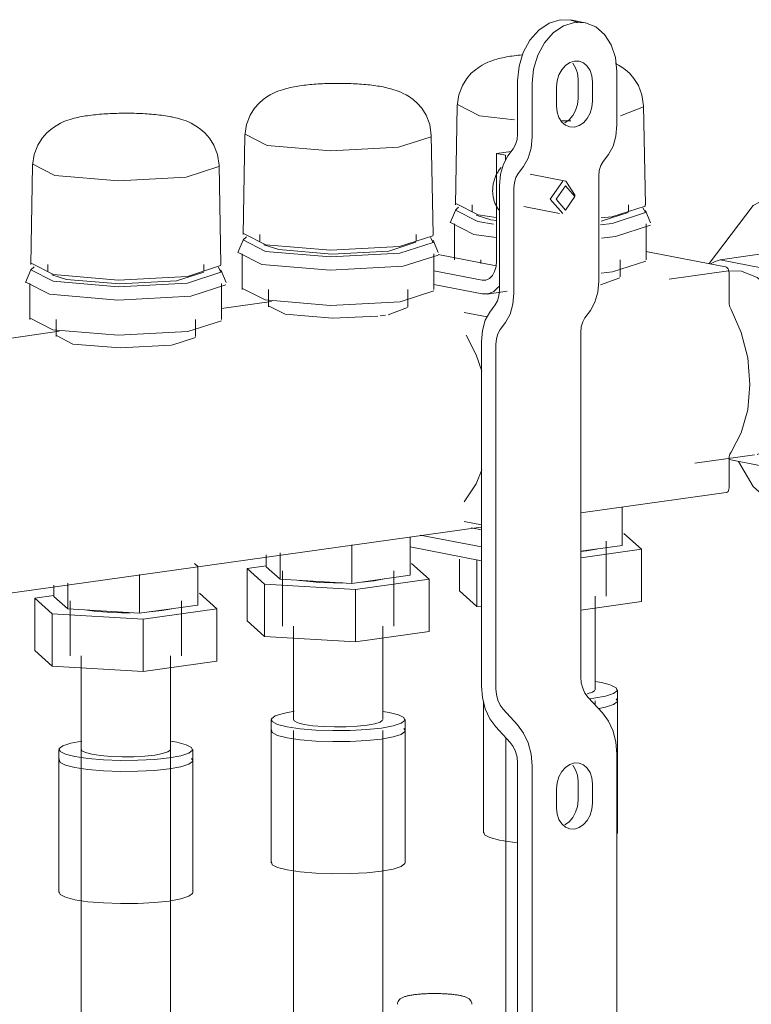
# Model space of a CAD drawing. Header units: millimetres. Extents: x 38570 to 76040, y -5041 to 9267.
# Tile 46 of 169: x 49725 to 49856, y 3352 to 3529. Entities that reach past the tile are written whole.
import ezdxf

# ---------------------------------------------------------------- set-up
doc = ezdxf.new("R2010")
doc.units = ezdxf.units.MM
doc.layers.add('M-EQPM-____-OTLN', color=50, linetype='Continuous', lineweight=20)
doc.layers.add('P-PIPE-____-OTLN', color=3, linetype='Continuous', lineweight=20)

# ---------------------------------------------------------------- blocks, each defined once
blk = doc.blocks.new('ADSK_Коллектор с регулирующими клапанами и расходомерами - N4-1658286-3D Отопление left')
at = {"layer": 'M-EQPM-____-OTLN'}
for p, q in [((49826.58, 3528.02), (49823.99, 3528.52)), ((49832.3, 3519.27), (49832.3, 3509.72)), ((49814.48, 3517.64), (49814.48, 3508.08)), ((49825.33, 3514.47), (49825.33, 3517.93)), ((49817.07, 3507.58), (49817.07, 3517.13)), ((49821.45, 3513.06), (49821.45, 3516.52)), ((49827.92, 3517.42), (49827.92, 3513.97)), ((49803.66, 3513.16), (49803.35, 3495.42)), ((49803.71, 3513.37), (49807.65, 3511.37)), ((49832.95, 3511.34), (49837.03, 3512.93)), ((49837.39, 3495.42), (49837.08, 3513.16)), ((49837.08, 3513.16), (49837.08, 3513.16)), ((49807.65, 3511.37), (49813.95, 3510.61)), ((49822.42, 3510.42), (49824.04, 3510.46)), ((49765.6, 3507.82), (49765.29, 3490.07)), ((49765.65, 3508.03), (49769.59, 3506.02)), ((49799.33, 3490.07), (49799.02, 3507.82)), ((49799.02, 3507.82), (49799.02, 3507.82)), ((49813.72, 3505.44), (49812.76, 3504.16)), ((49813.36, 3504.96), (49810.72, 3504.59)), ((49812.34, 3504.27), (49810.72, 3504.59)), ((49810.72, 3504.59), (49810.72, 3485.35)), ((49812.34, 3503.41), (49812.34, 3504.27)), ((49830.78, 3504.43), (49829.82, 3503.15)), ((49727.54, 3502.47), (49727.23, 3484.73)), ((49727.59, 3502.68), (49731.53, 3500.68)), ((49760.96, 3502.47), (49760.96, 3502.48)), ((49761.27, 3484.73), (49760.96, 3502.47)), ((49814.59, 3501.02), (49815.55, 3502.29)), ((49823.14, 3499.64), (49816.74, 3500.88)), ((49829.06, 3500.51), (49829.06, 3481.74)), ((49811.24, 3498.88), (49811.24, 3480.11)), ((49813.83, 3479.6), (49813.83, 3498.37)), ((49824.83, 3497.06), (49823.14, 3499.64)), ((49803.41, 3495.63), (49807.42, 3493.59)), ((49806.36, 3495.41), (49806.36, 3494.22)), ((49815.61, 3495.08), (49822.01, 3493.84)), ((49834.38, 3494.22), (49834.38, 3495.41)), ((49803.33, 3494.41), (49802.41, 3492.19)), ((49807.08, 3493.56), (49809.71, 3492.73)), ((49807.42, 3493.59), (49810.63, 3493.14)), ((49829.45, 3492.47), (49834.33, 3494.04)), ((49838.33, 3492.19), (49837.42, 3494.41)), ((49802.43, 3492.22), (49806.67, 3490.06)), ((49803.19, 3491.99), (49803.19, 3485.54)), ((49807.37, 3492.4), (49810.18, 3491.96)), ((49809.71, 3492.73), (49810.68, 3492.58)), ((49837.55, 3485.54), (49837.55, 3491.99)), ((49765.35, 3490.29), (49769.35, 3488.24)), ((49768.3, 3490.06), (49768.3, 3488.88)), ((49796.32, 3488.88), (49796.32, 3490.06)), ((49806.67, 3490.06), (49810.62, 3489.53)), ((49765.26, 3489.07), (49764.35, 3486.84)), ((49769.02, 3488.21), (49771.65, 3487.38)), ((49800.27, 3486.84), (49799.35, 3489.07)), ((49764.37, 3486.88), (49768.61, 3484.72)), ((49765.13, 3486.64), (49765.13, 3480.2)), ((49799.49, 3480.2), (49799.49, 3486.64)), ((49800.22, 3486.49), (49810.64, 3484.47)), ((49837.5, 3487.05), (49851.75, 3484.29)), ((49727.28, 3484.94), (49731.29, 3482.9)), ((49730.24, 3484.72), (49730.24, 3483.54)), ((49758.25, 3483.54), (49758.25, 3484.72)), ((49807.87, 3485.54), (49807.87, 3484.87)), ((49832.87, 3482.49), (49832.87, 3485.54)), ((49727.2, 3483.73), (49726.29, 3481.5)), ((49730.96, 3482.87), (49733.59, 3482.04)), ((49762.21, 3481.5), (49761.29, 3483.73)), ((49808.12, 3481.91), (49799.44, 3483.59)), ((49829.37, 3481.06), (49832.83, 3482.32)), ((49852.4, 3483.18), (49852.4, 3478.09)), ((49726.3, 3481.54), (49730.55, 3479.38)), ((49727.06, 3481.3), (49727.06, 3474.86)), ((49761.43, 3474.86), (49761.43, 3481.3)), ((49799.44, 3481.12), (49808.12, 3479.44)), ((49765.18, 3480.43), (49769.23, 3478.36)), ((49769.81, 3480.2), (49769.81, 3477.14)), ((49794.81, 3477.14), (49794.81, 3480.2)), ((49809.02, 3479.42), (49812.61, 3479.92)), ((49770.36, 3478.09), (49761.38, 3476.83)), ((49769.85, 3477.31), (49772.79, 3475.81)), ((49791.31, 3475.72), (49794.77, 3476.98)), ((49810.48, 3477.46), (49809.51, 3476.18)), ((49809.03, 3475.32), (49804.88, 3476.13)), ((49827.54, 3476.46), (49826.57, 3475.18)), ((49727.12, 3475.08), (49731.17, 3473.02)), ((49731.75, 3474.86), (49731.75, 3471.8)), ((49756.75, 3471.8), (49756.75, 3474.86)), ((49811.35, 3473.04), (49812.31, 3474.32)), ((49732.3, 3472.74), (49723.31, 3471.48)), ((49731.79, 3471.96), (49734.73, 3470.46)), ((49825.81, 3472.53), (49825.81, 3410.82)), ((49752.51, 3470.25), (49756.71, 3471.63)), ((49807.99, 3470.9), (49807.99, 3409.19)), ((49810.59, 3408.68), (49810.59, 3470.4)), ((49852.4, 3449.81), (49852.4, 3444.72)), ((49825.81, 3440.19), (49851.89, 3443.85)), ((49833.26, 3434.39), (49833.26, 3441.29)), ((49804.88, 3438.65), (49807.99, 3438.04)), ((49711.63, 3424.16), (49807.89, 3437.67)), ((49806.15, 3437.5), (49807.99, 3437.15)), ((49836.69, 3433.69), (49833.56, 3436.5)), ((49795.2, 3429.04), (49795.2, 3435.89)), ((49807.99, 3434.1), (49797, 3436.22)), ((49830.37, 3425.28), (49830.37, 3435.14)), ((49771.89, 3428.34), (49771.89, 3433.04)), ((49784.79, 3434.49), (49784.79, 3427.58)), ((49795.2, 3434.11), (49807.99, 3431.63)), ((49833.26, 3434.39), (49825.81, 3433.34)), ((49825.81, 3432.17), (49836.69, 3433.69)), ((49826.86, 3433.4), (49825.85, 3433.27)), ((49828.61, 3433.71), (49826.86, 3433.4)), ((49836.69, 3424.32), (49836.69, 3433.69)), ((49757.14, 3430.6), (49756.55, 3431.13)), ((49769.42, 3430.55), (49769.42, 3432.69)), ((49798.63, 3428.35), (49795.49, 3431.16)), ((49804.05, 3426.24), (49804.05, 3431.9)), ((49807.19, 3423.43), (49807.19, 3431.79)), ((49757.14, 3423.7), (49757.14, 3430.6)), ((49769.42, 3430.74), (49765.99, 3430.26)), ((49765.99, 3430.26), (49769.12, 3427.45)), ((49765.99, 3420.89), (49765.99, 3430.26)), ((49771.89, 3428.34), (49769.42, 3430.55)), ((49772.31, 3429.8), (49772.31, 3419.94)), ((49792.31, 3419.94), (49792.31, 3429.8)), ((49733.83, 3422.99), (49733.83, 3427.6)), ((49746.72, 3429.14), (49746.72, 3422.24)), ((49784.79, 3427.58), (49771.89, 3428.34)), ((49795.2, 3429.04), (49784.79, 3427.58)), ((49785.44, 3426.5), (49798.63, 3428.35)), ((49788.79, 3428.05), (49786.6, 3427.82)), ((49790.54, 3428.37), (49788.79, 3428.05)), ((49798.63, 3418.98), (49798.63, 3428.35)), ((49731.36, 3425.21), (49731.36, 3427.26)), ((49760.57, 3423.01), (49757.43, 3425.81)), ((49769.12, 3427.45), (49785.44, 3426.5)), ((49769.12, 3418.08), (49769.12, 3427.45)), ((49785.44, 3417.13), (49785.44, 3426.5)), ((49807.19, 3423.43), (49804.05, 3426.24)), ((49731.36, 3425.4), (49727.93, 3424.92)), ((49727.93, 3424.92), (49731.06, 3422.11)), ((49727.93, 3415.55), (49727.93, 3424.92)), ((49733.83, 3422.99), (49731.36, 3425.21)), ((49734.25, 3424.46), (49734.25, 3414.59)), ((49754.25, 3414.59), (49754.25, 3424.46)), ((49836.69, 3424.32), (49825.81, 3422.8)), ((49828.37, 3408.51), (49828.37, 3425.28)), ((49746.72, 3422.24), (49733.83, 3422.99)), ((49757.14, 3423.7), (49746.72, 3422.24)), ((49747.38, 3421.15), (49760.57, 3423.01)), ((49750.73, 3422.71), (49748.54, 3422.47)), ((49752.48, 3423.03), (49750.73, 3422.71)), ((49760.57, 3413.64), (49760.57, 3423.01)), ((49807.99, 3423.38), (49807.19, 3423.43)), ((49731.06, 3422.11), (49747.38, 3421.15)), ((49731.06, 3412.74), (49731.06, 3422.11)), ((49747.38, 3411.78), (49747.38, 3421.15)), ((49769.12, 3418.08), (49765.99, 3420.89)), ((49774.31, 3419.94), (49774.31, 3403.17)), ((49798.63, 3418.98), (49785.44, 3417.13)), ((49790.31, 3403.17), (49790.31, 3419.94)), ((49785.44, 3417.13), (49769.12, 3418.08)), ((49731.06, 3412.74), (49727.93, 3415.55)), ((49736.25, 3414.59), (49736.25, 3397.82)), ((49760.57, 3413.64), (49747.38, 3411.78)), ((49752.25, 3397.82), (49752.25, 3414.59)), ((49747.38, 3411.78), (49731.06, 3412.74)), ((49832.37, 3406.54), (49832.37, 3408.51)), ((49827.11, 3407.15), (49829.7, 3404.37)), ((49827.37, 3406.91), (49828.15, 3407.01)), ((49832.37, 3406.54), (49832.17, 3406.9)), ((49832.17, 3406.9), (49832.37, 3406.54)), ((49832.37, 3382.87), (49832.37, 3406.54)), ((49808.37, 3406.34), (49808.37, 3382.87)), ((49814.48, 3402.24), (49811.89, 3405.02)), ((49770.31, 3403.17), (49770.31, 3401.2)), ((49794.31, 3401.2), (49794.31, 3403.17)), ((49770.31, 3401.2), (49770.31, 3377.52)), ((49794.31, 3401.2), (49794.11, 3401.55)), ((49794.11, 3401.55), (49794.31, 3401.2)), ((49794.31, 3377.52), (49794.31, 3401.2)), ((49810.59, 3401.85), (49813.18, 3399.07)), ((49732.25, 3397.82), (49732.25, 3395.85)), ((49756.25, 3395.85), (49756.25, 3397.82)), ((49732.25, 3395.85), (49732.25, 3372.18)), ((49756.25, 3395.85), (49756.05, 3396.21)), ((49756.05, 3396.21), (49756.25, 3395.85)), ((49756.25, 3372.18), (49756.25, 3395.85)), ((49832.3, 3397.04), (49832.3, 3332.48)), ((49814.48, 3395.4), (49814.48, 3330.84)), ((49817.07, 3330.34), (49817.07, 3394.9)), ((49821.45, 3387.31), (49821.45, 3390.76)), ((49825.33, 3388.72), (49825.33, 3392.17)), ((49827.92, 3391.67), (49827.92, 3388.22)), ((49832.37, 3382.87), (49832.33, 3382.71))]:
    blk.add_line(p, q, dxfattribs=at)
for points in [[(49814.48, 3517.64, 0), (49814.74, 3520.23, 0), (49815.5, 3522.71, 0), (49816.71, 3524.92, 0), (49818.29, 3526.71, 0), (49820.12, 3527.96, 0), (49822.09, 3528.57, 0)], [(49822.09, 3528.57, 0), (49824.06, 3528.51, 0), (49825.24, 3528.12, 0)], [(49824.69, 3528.07, 0), (49822.72, 3527.45, 0), (49820.88, 3526.21, 0), (49819.3, 3524.42, 0), (49818.09, 3522.21, 0), (49817.33, 3519.72, 0), (49817.07, 3517.13, 0)], [(49832.3, 3519.27, 0), (49832.04, 3521.79, 0), (49831.28, 3524.06, 0), (49830.07, 3525.93, 0), (49828.49, 3527.28, 0), (49826.66, 3528.01, 0), (49824.69, 3528.07, 0)], [(49803.66, 3513.16, 0), (49803.95, 3515.13, 0), (49804.59, 3516.79, 0), (49805.39, 3518.05, 0), (49806.19, 3518.96, 0), (49806.92, 3519.61, 0), (49807.58, 3520.08, 0), (49808.16, 3520.44, 0), (49808.68, 3520.71, 0), (49809.15, 3520.93, 0), (49809.58, 3521.1, 0), (49809.99, 3521.25, 0), (49810.37, 3521.38, 0), (49810.74, 3521.49, 0), (49811.1, 3521.59, 0), (49811.45, 3521.67, 0), (49811.79, 3521.75, 0), (49812.14, 3521.82, 0), (49812.48, 3521.89, 0), (49812.82, 3521.95, 0), (49813.17, 3522.01, 0), (49813.51, 3522.06, 0), (49813.86, 3522.11, 0), (49814.22, 3522.16, 0), (49814.58, 3522.2, 0), (49814.94, 3522.24, 0), (49815.3, 3522.28, 0)], [(49821.45, 3516.52, 0), (49821.56, 3517.62, 0), (49821.88, 3518.67, 0), (49822.4, 3519.61, 0), (49823.07, 3520.37, 0), (49823.85, 3520.9, 0), (49824.69, 3521.16, 0), (49825.52, 3521.14, 0), (49826.3, 3520.83, 0), (49826.97, 3520.26, 0), (49827.49, 3519.46, 0), (49827.81, 3518.49, 0), (49827.92, 3517.42, 0)], [(49825.33, 3517.93, 0), (49825.22, 3519, 0), (49824.89, 3519.96, 0), (49824.38, 3520.76, 0)], [(49837.08, 3513.16, 0), (49836.79, 3515.13, 0), (49836.15, 3516.79, 0), (49835.35, 3518.05, 0), (49834.55, 3518.96, 0), (49833.82, 3519.61, 0), (49833.16, 3520.08, 0), (49832.58, 3520.44, 0), (49832.06, 3520.71, 0)], [(49765.6, 3507.82, 0), (49765.89, 3509.78, 0), (49766.53, 3511.44, 0), (49767.33, 3512.7, 0), (49768.13, 3513.61, 0), (49768.86, 3514.27, 0), (49769.52, 3514.74, 0), (49770.1, 3515.1, 0), (49770.62, 3515.37, 0), (49771.09, 3515.58, 0), (49771.52, 3515.76, 0), (49771.93, 3515.91, 0), (49772.31, 3516.03, 0), (49772.68, 3516.14, 0), (49773.03, 3516.24, 0), (49773.38, 3516.33, 0), (49773.73, 3516.41, 0), (49774.07, 3516.48, 0), (49774.42, 3516.55, 0), (49774.76, 3516.61, 0), (49775.11, 3516.67, 0), (49775.45, 3516.72, 0), (49775.8, 3516.77, 0), (49776.16, 3516.81, 0), (49776.51, 3516.86, 0), (49776.88, 3516.9, 0), (49777.24, 3516.93, 0), (49777.61, 3516.97, 0), (49777.98, 3517, 0), (49778.36, 3517.02, 0), (49778.74, 3517.05, 0), (49779.12, 3517.07, 0), (49779.5, 3517.09, 0), (49779.89, 3517.11, 0), (49780.28, 3517.12, 0), (49780.67, 3517.14, 0), (49781.06, 3517.15, 0), (49781.46, 3517.15, 0), (49781.85, 3517.16, 0), (49782.25, 3517.16, 0), (49782.64, 3517.16, 0), (49783.04, 3517.15, 0), (49783.43, 3517.15, 0), (49783.83, 3517.14, 0), (49784.22, 3517.13, 0), (49784.61, 3517.11, 0), (49785, 3517.1, 0), (49785.38, 3517.08, 0), (49785.77, 3517.06, 0), (49786.15, 3517.03, 0), (49786.52, 3517.01, 0), (49786.9, 3516.98, 0), (49787.27, 3516.94, 0), (49787.63, 3516.91, 0), (49787.99, 3516.87, 0), (49788.35, 3516.83, 0), (49788.71, 3516.78, 0), (49789.06, 3516.73, 0), (49789.41, 3516.68, 0), (49789.75, 3516.63, 0), (49790.1, 3516.57, 0), (49790.37, 3516.52, 0)], [(49799.02, 3507.82, 0), (49798.73, 3509.78, 0), (49798.09, 3511.44, 0), (49797.29, 3512.7, 0), (49796.49, 3513.61, 0), (49795.76, 3514.27, 0), (49795.1, 3514.74, 0), (49794.52, 3515.1, 0), (49794, 3515.37, 0), (49793.53, 3515.58, 0), (49793.1, 3515.76, 0), (49792.69, 3515.91, 0), (49792.31, 3516.03, 0), (49791.94, 3516.14, 0), (49791.58, 3516.24, 0), (49791.23, 3516.33, 0), (49790.89, 3516.41, 0), (49790.54, 3516.48, 0), (49790.37, 3516.52, 0)], [(49822.93, 3510.09, 0), (49823.71, 3510.62, 0), (49824.38, 3511.38, 0), (49824.89, 3512.32, 0), (49825.22, 3513.37, 0), (49825.33, 3514.47, 0)], [(49827.92, 3513.97, 0), (49827.81, 3512.87, 0), (49827.49, 3511.82, 0), (49826.97, 3510.88, 0), (49826.3, 3510.11, 0), (49825.52, 3509.59, 0), (49824.69, 3509.33, 0), (49823.85, 3509.35, 0), (49823.07, 3509.66, 0), (49822.4, 3510.23, 0), (49821.88, 3511.03, 0), (49821.56, 3511.99, 0), (49821.45, 3513.06, 0)], [(49727.54, 3502.48, 0), (49727.83, 3504.44, 0), (49728.47, 3506.1, 0), (49729.27, 3507.36, 0), (49730.07, 3508.27, 0), (49730.8, 3508.92, 0), (49731.46, 3509.4, 0), (49732.04, 3509.75, 0), (49732.56, 3510.02, 0), (49733.03, 3510.24, 0), (49733.46, 3510.42, 0), (49733.86, 3510.56, 0), (49734.25, 3510.69, 0), (49734.61, 3510.8, 0), (49734.97, 3510.9, 0), (49735.32, 3510.99, 0), (49735.67, 3511.06, 0), (49736.01, 3511.14, 0), (49736.35, 3511.2, 0), (49736.7, 3511.26, 0), (49737.04, 3511.32, 0), (49737.39, 3511.37, 0), (49737.74, 3511.42, 0), (49738.1, 3511.47, 0), (49738.45, 3511.51, 0), (49738.81, 3511.55, 0), (49739.18, 3511.59, 0), (49739.55, 3511.62, 0), (49739.92, 3511.65, 0), (49740.29, 3511.68, 0), (49740.67, 3511.71, 0), (49741.06, 3511.73, 0), (49741.44, 3511.75, 0), (49741.83, 3511.77, 0), (49742.22, 3511.78, 0), (49742.61, 3511.79, 0), (49743, 3511.8, 0), (49743.4, 3511.81, 0), (49743.79, 3511.81, 0), (49744.19, 3511.82, 0), (49744.58, 3511.81, 0), (49744.98, 3511.81, 0), (49745.37, 3511.81, 0), (49745.77, 3511.8, 0), (49746.16, 3511.78, 0), (49746.55, 3511.77, 0), (49746.94, 3511.75, 0), (49747.32, 3511.74, 0), (49747.71, 3511.71, 0), (49748.09, 3511.69, 0), (49748.46, 3511.66, 0), (49748.84, 3511.63, 0), (49749.2, 3511.6, 0), (49749.57, 3511.56, 0), (49749.93, 3511.52, 0), (49750.29, 3511.48, 0), (49750.65, 3511.44, 0), (49751, 3511.39, 0), (49751.35, 3511.34, 0), (49751.69, 3511.28, 0), (49752.04, 3511.22, 0), (49752.3, 3511.17, 0)], [(49760.96, 3502.48, 0), (49760.67, 3504.44, 0), (49760.02, 3506.1, 0), (49759.23, 3507.36, 0), (49758.43, 3508.27, 0), (49757.69, 3508.92, 0), (49757.04, 3509.4, 0), (49756.46, 3509.75, 0), (49755.94, 3510.02, 0), (49755.47, 3510.24, 0), (49755.04, 3510.42, 0), (49754.63, 3510.56, 0), (49754.25, 3510.69, 0), (49753.88, 3510.8, 0), (49753.52, 3510.9, 0), (49753.17, 3510.99, 0), (49752.83, 3511.06, 0), (49752.48, 3511.14, 0), (49752.3, 3511.17, 0)], [(49832.3, 3509.72, 0), (49832.12, 3507.71, 0), (49831.6, 3505.91, 0), (49830.78, 3504.43, 0)], [(49769.59, 3506.02, 0), (49780.98, 3505.06, 0), (49793.15, 3505.71, 0), (49798.97, 3507.59, 0)], [(49814.48, 3508.08, 0), (49814.39, 3507.08, 0), (49814.13, 3506.18, 0), (49813.72, 3505.44, 0)], [(49815.55, 3502.29, 0), (49816.38, 3503.77, 0), (49816.9, 3505.57, 0), (49817.07, 3507.58, 0)], [(49812.76, 3504.16, 0), (49811.93, 3502.69, 0), (49811.41, 3500.88, 0), (49811.24, 3498.88, 0)], [(49731.53, 3500.68, 0), (49742.92, 3499.72, 0), (49755.08, 3500.37, 0), (49760.91, 3502.24, 0)], [(49811.56, 3502.09, 0), (49811.44, 3501.95, 0), (49811.32, 3501.8, 0), (49811.2, 3501.65, 0), (49811.09, 3501.49, 0), (49810.99, 3501.33, 0), (49810.89, 3501.17, 0), (49810.79, 3501, 0), (49810.7, 3500.82, 0), (49810.61, 3500.65, 0), (49810.53, 3500.47, 0), (49810.46, 3500.28, 0), (49810.39, 3500.1, 0), (49810.33, 3499.91, 0), (49810.27, 3499.72, 0), (49810.22, 3499.53, 0), (49810.17, 3499.33, 0), (49810.13, 3499.14, 0), (49810.1, 3498.94, 0), (49810.07, 3498.75, 0), (49810.04, 3498.55, 0), (49810.03, 3498.35, 0), (49810.02, 3498.15, 0), (49810.01, 3497.96, 0), (49810.01, 3497.76, 0), (49810.02, 3497.56, 0), (49810.04, 3497.37, 0), (49810.06, 3497.17, 0), (49810.08, 3496.98, 0), (49810.11, 3496.79, 0), (49810.15, 3496.6, 0), (49810.2, 3496.41, 0), (49810.25, 3496.23, 0), (49810.3, 3496.05, 0), (49810.37, 3495.87, 0), (49810.43, 3495.69, 0), (49810.51, 3495.52, 0), (49810.59, 3495.35, 0), (49810.68, 3495.19, 0), (49810.77, 3495.03, 0), (49810.87, 3494.87, 0), (49810.97, 3494.72, 0), (49811.09, 3494.58, 0), (49811.2, 3494.44, 0)], [(49829.82, 3503.15, 0), (49829.4, 3502.42, 0), (49829.14, 3501.52, 0), (49829.06, 3500.51, 0)], [(49813.83, 3498.37, 0), (49813.92, 3499.38, 0), (49814.18, 3500.28, 0), (49814.59, 3501.02, 0)], [(49822.58, 3499.66, 0), (49820.32, 3496.42, 0), (49822.58, 3493.82, 0)], [(49823.06, 3498.82, 0), (49821.39, 3496.41, 0), (49823.06, 3494.47, 0)], [(49823.06, 3494.47, 0), (49824.74, 3496.88, 0), (49823.06, 3498.82, 0)], [(49803.92, 3494.98, 0), (49803.34, 3494.45, 0), (49807.37, 3492.4, 0)], [(49829.36, 3491.83, 0), (49831.45, 3492.08, 0), (49837.4, 3494, 0), (49836.96, 3494.89, 0)], [(49829.45, 3493.05, 0), (49831.41, 3493.27, 0), (49837.33, 3495.18, 0), (49837.38, 3495.39, 0)], [(49829.5, 3489.44, 0), (49832.04, 3489.73, 0), (49838.31, 3491.75, 0)], [(49765.86, 3489.64, 0), (49765.28, 3489.1, 0), (49769.3, 3487.05, 0)], [(49769.3, 3487.05, 0), (49780.95, 3486.07, 0), (49793.39, 3486.74, 0), (49799.34, 3488.66, 0), (49798.9, 3489.55, 0)], [(49769.35, 3488.24, 0), (49780.95, 3487.27, 0), (49793.34, 3487.93, 0), (49799.27, 3489.84, 0), (49799.32, 3490.05, 0)], [(49771.65, 3487.38, 0), (49781.19, 3486.58, 0), (49791.39, 3487.12, 0), (49796.27, 3488.7, 0)], [(49768.61, 3484.72, 0), (49780.87, 3483.69, 0), (49793.98, 3484.38, 0), (49800.25, 3486.41, 0)], [(49727.8, 3484.29, 0), (49727.22, 3483.76, 0), (49731.24, 3481.71, 0)], [(49731.24, 3481.71, 0), (49742.89, 3480.73, 0), (49755.33, 3481.39, 0), (49761.28, 3483.31, 0), (49760.84, 3484.21, 0)], [(49731.29, 3482.9, 0), (49742.89, 3481.92, 0), (49755.28, 3482.58, 0), (49761.21, 3484.5, 0), (49761.26, 3484.7, 0)], [(49810.72, 3485.35, 0), (49810.63, 3484.35, 0), (49810.37, 3483.45, 0), (49809.96, 3482.71, 0), (49809.42, 3482.19, 0), (49808.79, 3481.91, 0), (49808.12, 3481.91, 0)], [(49829.46, 3483.15, 0), (49831.51, 3483.39, 0), (49837.5, 3485.32, 0)], [(49851.75, 3484.29, 0), (49851.92, 3484.23, 0), (49852.08, 3484.1, 0), (49852.21, 3483.92, 0), (49852.31, 3483.69, 0), (49852.38, 3483.44, 0), (49852.4, 3483.18, 0)], [(49733.59, 3482.04, 0), (49743.13, 3481.23, 0), (49753.33, 3481.78, 0), (49758.21, 3483.35, 0)], [(49730.55, 3479.38, 0), (49742.81, 3478.34, 0), (49755.92, 3479.04, 0), (49762.19, 3481.06, 0)], [(49808.12, 3479.44, 0), (49809.21, 3479.45, 0), (49810.23, 3479.89, 0), (49811.1, 3480.74, 0)], [(49829.06, 3481.74, 0), (49828.88, 3479.73, 0), (49828.36, 3477.93, 0), (49827.54, 3476.46, 0)], [(49769.23, 3478.36, 0), (49780.94, 3477.38, 0), (49793.45, 3478.04, 0), (49799.44, 3479.97, 0)], [(49811.24, 3480.11, 0), (49811.15, 3479.1, 0), (49810.89, 3478.2, 0), (49810.48, 3477.46, 0)], [(49812.31, 3474.32, 0), (49813.14, 3475.79, 0), (49813.65, 3477.6, 0), (49813.83, 3479.6, 0)], [(49852.4, 3478.09, 0), (49852.44, 3477.59, 0), (49852.56, 3477.1, 0), (49852.76, 3476.66, 0)], [(49772.79, 3475.81, 0), (49781.31, 3475.09, 0), (49789.41, 3475.45, 0)], [(49789.86, 3475.5, 0), (49790.42, 3475.57, 0), (49790.78, 3475.63, 0)], [(49809.51, 3476.18, 0), (49808.69, 3474.71, 0), (49808.17, 3472.91, 0), (49807.99, 3470.9, 0)], [(49826.57, 3475.18, 0), (49826.16, 3474.44, 0), (49825.9, 3473.54, 0), (49825.81, 3472.53, 0)], [(49852.76, 3476.66, 0), (49854.59, 3472.53, 0), (49855.74, 3467.96, 0), (49856.13, 3463.23, 0), (49855.74, 3458.65, 0), (49854.59, 3454.52, 0), (49852.76, 3451.1, 0)], [(49731.17, 3473.02, 0), (49742.88, 3472.03, 0), (49755.39, 3472.7, 0), (49761.38, 3474.63, 0)], [(49805.24, 3472.02, 0), (49807.03, 3468.53, 0), (49808.08, 3465.62, 0)], [(49810.59, 3470.4, 0), (49810.68, 3471.4, 0), (49810.94, 3472.3, 0), (49811.35, 3473.04, 0)], [(49734.73, 3470.46, 0), (49743.25, 3469.75, 0), (49752.35, 3470.23, 0)], [(49852.76, 3451.1, 0), (49852.56, 3450.74, 0), (49852.44, 3450.3, 0), (49852.4, 3449.81, 0)], [(49808.08, 3447.91, 0), (49807.03, 3445.41, 0), (49804.88, 3442.17, 0)], [(49852.4, 3444.72, 0), (49852.38, 3444.46, 0), (49852.31, 3444.24, 0), (49852.21, 3444.05, 0), (49852.08, 3443.92, 0), (49851.92, 3443.86, 0), (49851.89, 3443.85, 0)], [(49783.16, 3427.66, 0), (49781.51, 3427.66, 0), (49778.96, 3427.75, 0), (49776.63, 3427.95, 0), (49775.36, 3428.12, 0)], [(49745.1, 3422.32, 0), (49743.45, 3422.32, 0), (49740.9, 3422.41, 0), (49738.57, 3422.6, 0), (49737.3, 3422.78, 0)], [(49825.81, 3410.82, 0), (49825.9, 3409.78, 0), (49826.16, 3408.78, 0), (49826.57, 3407.88, 0), (49827.11, 3407.15, 0)], [(49831.09, 3409.4, 0), (49829.51, 3409.79, 0), (49828.37, 3409.99, 0)], [(49807.99, 3409.19, 0), (49808.17, 3407.11, 0), (49808.69, 3405.11, 0), (49809.51, 3403.31, 0), (49810.59, 3401.85, 0)], [(49811.89, 3405.02, 0), (49811.35, 3405.75, 0), (49810.94, 3406.64, 0), (49810.68, 3407.65, 0), (49810.59, 3408.68, 0)], [(49828.35, 3408.41, 0), (49827.91, 3408.07, 0), (49826.96, 3407.76, 0)], [(49828.15, 3407.01, 0), (49830.25, 3407.39, 0), (49831.68, 3407.85, 0), (49832.33, 3408.35, 0), (49832.17, 3408.87, 0), (49831.21, 3409.36, 0)], [(49829.03, 3405.17, 0), (49830.25, 3405.42, 0), (49831.68, 3405.88, 0), (49832.33, 3406.38, 0)], [(49832.33, 3406.38, 0), (49831.68, 3405.88, 0), (49830.25, 3405.42, 0), (49829.03, 3405.17, 0)], [(49774.43, 3404.66, 0), (49772.43, 3404.29, 0), (49771, 3403.83, 0), (49770.35, 3403.33, 0), (49770.51, 3402.81, 0), (49771.47, 3402.32, 0), (49773.17, 3401.89, 0), (49775.5, 3401.54, 0), (49778.29, 3401.3, 0), (49781.35, 3401.2, 0), (49784.48, 3401.22, 0), (49787.46, 3401.38, 0), (49790.09, 3401.66, 0)], [(49790.09, 3401.66, 0), (49792.19, 3402.05, 0), (49793.62, 3402.51, 0), (49794.27, 3403.01, 0), (49794.11, 3403.53, 0), (49793.15, 3404.02, 0), (49791.44, 3404.45, 0), (49790.31, 3404.64, 0)], [(49787.5, 3402.16, 0), (49785.74, 3401.98, 0), (49783.76, 3401.87, 0), (49781.67, 3401.85, 0), (49779.63, 3401.93, 0), (49777.77, 3402.08, 0), (49776.22, 3402.31, 0), (49775.08, 3402.6, 0), (49774.44, 3402.93, 0), (49774.33, 3403.27, 0)], [(49790.28, 3403.06, 0), (49789.85, 3402.73, 0), (49788.9, 3402.42, 0), (49787.5, 3402.16, 0)], [(49829.7, 3404.37, 0), (49830.78, 3402.91, 0), (49831.6, 3401.12, 0), (49832.12, 3399.11, 0), (49832.3, 3397.04, 0)], [(49770.35, 3401.35, 0), (49770.51, 3400.84, 0), (49771.47, 3400.35, 0), (49773.17, 3399.91, 0), (49775.5, 3399.57, 0), (49778.29, 3399.33, 0), (49781.35, 3399.22, 0), (49784.48, 3399.25, 0), (49787.46, 3399.41, 0), (49790.09, 3399.69, 0)], [(49790.09, 3399.69, 0), (49787.46, 3399.41, 0), (49784.48, 3399.25, 0), (49781.35, 3399.22, 0), (49778.29, 3399.33, 0), (49775.5, 3399.57, 0), (49773.17, 3399.91, 0), (49771.47, 3400.35, 0), (49770.51, 3400.84, 0), (49770.35, 3401.35, 0)], [(49817.07, 3394.9, 0), (49816.9, 3396.98, 0), (49816.38, 3398.98, 0), (49815.55, 3400.77, 0), (49814.48, 3402.24, 0)], [(49736.37, 3399.32, 0), (49734.37, 3398.95, 0), (49732.94, 3398.49, 0), (49732.29, 3397.98, 0), (49732.45, 3397.47, 0), (49733.41, 3396.98, 0), (49735.11, 3396.54, 0), (49737.44, 3396.2, 0), (49740.23, 3395.96, 0), (49743.29, 3395.85, 0), (49746.42, 3395.88, 0), (49749.4, 3396.04, 0), (49752.03, 3396.32, 0)], [(49790.09, 3399.69, 0), (49792.19, 3400.07, 0), (49793.62, 3400.53, 0), (49794.27, 3401.04, 0)], [(49794.27, 3401.04, 0), (49793.62, 3400.53, 0), (49792.19, 3400.07, 0), (49790.09, 3399.69, 0)], [(49749.44, 3396.82, 0), (49747.68, 3396.63, 0), (49745.7, 3396.53, 0), (49743.61, 3396.51, 0), (49741.57, 3396.58, 0), (49739.71, 3396.74, 0), (49738.16, 3396.97, 0), (49737.02, 3397.26, 0), (49736.38, 3397.59, 0), (49736.27, 3397.93, 0)], [(49752.22, 3397.72, 0), (49751.79, 3397.38, 0), (49750.83, 3397.08, 0), (49749.44, 3396.82, 0)], [(49752.03, 3396.32, 0), (49754.13, 3396.7, 0), (49755.55, 3397.16, 0), (49756.21, 3397.67, 0), (49756.05, 3398.18, 0), (49755.09, 3398.67, 0), (49753.38, 3399.11, 0), (49752.25, 3399.3, 0)], [(49813.18, 3399.07, 0), (49813.72, 3398.34, 0), (49814.13, 3397.44, 0), (49814.39, 3396.44, 0), (49814.48, 3395.4, 0)], [(49732.36, 3396.12, 0), (49732.29, 3396.01, 0), (49732.45, 3395.49, 0), (49733.41, 3395, 0), (49735.11, 3394.57, 0), (49737.44, 3394.22, 0), (49740.23, 3393.99, 0), (49743.29, 3393.88, 0), (49746.42, 3393.91, 0), (49749.4, 3394.07, 0), (49752.03, 3394.35, 0)], [(49752.03, 3394.35, 0), (49749.4, 3394.07, 0), (49746.42, 3393.91, 0), (49743.29, 3393.88, 0), (49740.23, 3393.99, 0), (49737.44, 3394.22, 0), (49735.11, 3394.57, 0), (49733.41, 3395, 0), (49732.45, 3395.49, 0), (49732.29, 3396.01, 0), (49732.36, 3396.12, 0)], [(49752.03, 3394.35, 0), (49754.13, 3394.73, 0), (49755.55, 3395.19, 0), (49756.21, 3395.69, 0)], [(49756.21, 3395.69, 0), (49755.55, 3395.19, 0), (49754.13, 3394.73, 0), (49752.03, 3394.35, 0)], [(49821.45, 3390.76, 0), (49821.56, 3391.86, 0), (49821.88, 3392.92, 0), (49822.4, 3393.86, 0), (49823.07, 3394.62, 0), (49823.85, 3395.15, 0), (49824.69, 3395.41, 0), (49825.52, 3395.38, 0), (49826.3, 3395.07, 0), (49826.97, 3394.5, 0), (49827.49, 3393.7, 0), (49827.81, 3392.74, 0), (49827.92, 3391.67, 0)], [(49825.33, 3392.17, 0), (49825.22, 3393.24, 0), (49824.89, 3394.2, 0), (49824.38, 3395, 0)], [(49827.92, 3388.22, 0), (49827.81, 3387.12, 0), (49827.49, 3386.06, 0), (49826.97, 3385.12, 0), (49826.3, 3384.36, 0), (49825.52, 3383.83, 0), (49824.69, 3383.57, 0), (49823.85, 3383.59, 0), (49823.07, 3383.9, 0), (49822.4, 3384.48, 0), (49821.88, 3385.27, 0), (49821.56, 3386.24, 0), (49821.45, 3387.31, 0)], [(49822.93, 3384.33, 0), (49823.71, 3384.86, 0), (49824.38, 3385.62, 0), (49824.89, 3386.56, 0), (49825.22, 3387.62, 0), (49825.33, 3388.72, 0)], [(49814.43, 3381.15, 0), (49813.56, 3381.24, 0), (49811.24, 3381.59, 0), (49809.53, 3382.02, 0), (49808.57, 3382.51, 0), (49808.41, 3383.03, 0)], [(49790.09, 3376.02, 0), (49787.46, 3375.74, 0), (49784.48, 3375.58, 0), (49781.35, 3375.55, 0), (49778.29, 3375.66, 0), (49775.5, 3375.9, 0), (49773.17, 3376.24, 0), (49771.47, 3376.67, 0), (49770.51, 3377.17, 0), (49770.35, 3377.68, 0)], [(49794.31, 3377.52, 0), (49794.27, 3377.37, 0), (49793.62, 3376.86, 0), (49792.19, 3376.4, 0), (49790.09, 3376.02, 0)], [(49752.03, 3370.67, 0), (49749.4, 3370.39, 0), (49746.42, 3370.23, 0), (49743.29, 3370.21, 0), (49740.23, 3370.32, 0), (49737.44, 3370.55, 0), (49735.11, 3370.9, 0), (49733.41, 3371.33, 0), (49732.45, 3371.82, 0), (49732.29, 3372.34, 0)], [(49756.25, 3372.18, 0), (49756.21, 3372.02, 0), (49755.55, 3371.52, 0), (49754.13, 3371.06, 0), (49752.03, 3370.67, 0)], [(49792.94, 3352.16, 0), (49792.98, 3352.44, 0), (49793.06, 3352.68, 0), (49793.18, 3352.87, 0), (49793.3, 3353.01, 0), (49793.43, 3353.13, 0), (49793.55, 3353.22, 0), (49793.67, 3353.29, 0), (49793.79, 3353.35, 0), (49793.91, 3353.41, 0), (49794.03, 3353.46, 0), (49794.15, 3353.51, 0), (49794.28, 3353.55, 0), (49794.42, 3353.59, 0), (49794.56, 3353.63, 0), (49794.7, 3353.66, 0), (49794.85, 3353.7, 0), (49795.01, 3353.73, 0), (49795.17, 3353.76, 0), (49795.33, 3353.79, 0), (49795.51, 3353.82, 0), (49795.69, 3353.85, 0), (49795.87, 3353.88, 0), (49796.06, 3353.9, 0), (49796.25, 3353.92, 0), (49796.45, 3353.95, 0), (49796.65, 3353.97, 0), (49796.86, 3353.98, 0), (49797.07, 3354, 0), (49797.28, 3354.02, 0), (49797.5, 3354.03, 0), (49797.72, 3354.05, 0), (49797.94, 3354.06, 0), (49798.17, 3354.07, 0), (49798.4, 3354.08, 0), (49798.63, 3354.09, 0), (49798.86, 3354.09, 0), (49799.09, 3354.1, 0), (49799.32, 3354.1, 0), (49799.56, 3354.1, 0), (49799.79, 3354.1, 0), (49800.02, 3354.1, 0), (49800.26, 3354.09, 0), (49800.49, 3354.09, 0), (49800.72, 3354.08, 0), (49800.95, 3354.07, 0), (49801.17, 3354.06, 0), (49801.4, 3354.05, 0), (49801.62, 3354.04, 0), (49801.84, 3354.03, 0), (49802.06, 3354.01, 0), (49802.27, 3353.99, 0), (49802.48, 3353.98, 0), (49802.68, 3353.96, 0), (49802.88, 3353.94, 0), (49803.08, 3353.91, 0), (49803.27, 3353.89, 0), (49803.46, 3353.86, 0), (49803.64, 3353.84, 0), (49803.81, 3353.81, 0), (49803.98, 3353.78, 0), (49804.13, 3353.75, 0)], [(49806.3, 3352.16, 0), (49806.26, 3352.44, 0), (49806.18, 3352.68, 0), (49806.06, 3352.87, 0), (49805.94, 3353.01, 0), (49805.81, 3353.13, 0), (49805.69, 3353.22, 0), (49805.57, 3353.29, 0), (49805.45, 3353.35, 0), (49805.33, 3353.41, 0), (49805.21, 3353.46, 0), (49805.09, 3353.51, 0), (49804.96, 3353.55, 0), (49804.82, 3353.59, 0), (49804.68, 3353.63, 0), (49804.54, 3353.66, 0), (49804.39, 3353.7, 0), (49804.23, 3353.73, 0), (49804.13, 3353.75, 0)]]:
    blk.add_polyline3d(points, dxfattribs=at)
blk = doc.blocks.new('ADSK_Полипропилен_Муфта разъемная НР - 32 х 1_-1254459-3D Отопление left')
at = {"layer": 'P-PIPE-____-OTLN', "color": 5}
for p, q in [((50864.48, 382.59), (50876.66, 384.3)), ((50876.66, 384.3), (50888.49, 382.01)), ((50862.2, 381.6), (50854.33, 371.16)), ((50876.31, 380.3), (50864.48, 382.59)), ((50888.49, 382.01), (50876.31, 380.3)), ((50878.59, 378.43), (50890.77, 380.14)), ((50890.77, 380.14), (50899.14, 365.79)), ((50886.96, 364.08), (50878.59, 378.43)), ((50891.63, 377.74), (50879.83, 376.09)), ((50866.55, 373.31), (50856.28, 371.87)), ((50866.55, 373.31), (50874.24, 371.83)), ((50863.96, 370.38), (50856.28, 371.87)), ((50863.96, 370.38), (50874.24, 371.83)), ((50857.8, 369.86), (50847.14, 368.37)), ((50875.93, 370.43), (50865.65, 368.99)), ((50871.09, 359.67), (50865.65, 368.99)), ((50875.93, 370.43), (50881.36, 361.12)), ((50899.14, 365.79), (50886.96, 364.08)), ((50887.9, 360.43), (50900.08, 362.14)), ((50900.08, 362.14), (50900.08, 344.14)), ((50871.09, 359.67), (50881.36, 361.12)), ((50887.9, 342.43), (50887.9, 360.43)), ((50882.07, 358.4), (50871.79, 356.96)), ((50882.07, 358.4), (50882.07, 346.72)), ((50871.79, 345.27), (50871.79, 356.96)), ((50871.79, 345.27), (50882.07, 346.72)), ((50881.36, 344.27), (50871.09, 342.83)), ((50881.36, 344.27), (50875.93, 337.06)), ((50900.08, 344.14), (50887.9, 342.43)), ((50865.65, 335.62), (50871.09, 342.83)), ((50886.96, 339.15), (50899.14, 340.86)), ((50899.14, 340.86), (50890.77, 329.75)), ((50878.59, 328.04), (50886.96, 339.15)), ((50865.65, 335.62), (50875.93, 337.06)), ((50885.32, 336.97), (50897.12, 338.63)), ((50851.77, 335.39), (50862.43, 336.89)), ((50857.89, 336.05), (50863.96, 334.88)), ((50859.56, 335.73), (50862.2, 331.21)), ((50874.24, 336.32), (50863.96, 334.88)), ((50864.48, 329.33), (50876.31, 327.04)), ((50876.31, 327.04), (50888.49, 328.75)), ((50890.77, 329.75), (50878.59, 328.04))]:
    blk.add_line(p, q, dxfattribs=at)
for points in [[(50864.48, 382.59, 0), (50863.32, 382.16, 0), (50862.2, 381.6, 0)], [(50888.49, 382.01, 0), (50889.65, 381.13, 0), (50890.77, 380.14, 0)], [(50878.59, 378.43, 0), (50877.47, 379.42, 0), (50876.31, 380.3, 0)], [(50892.17, 377.8, 0), (50894.37, 377.66, 0), (50897.69, 376.36, 0), (50900.78, 373.81, 0), (50903.43, 370.21, 0), (50905.46, 365.78, 0), (50906.74, 360.83, 0), (50907.18, 355.71, 0)], [(50856.28, 371.87, 0), (50855.41, 371.55, 0), (50854.58, 371.13, 0)], [(50874.24, 371.83, 0), (50875.1, 371.18, 0), (50875.93, 370.43, 0)], [(50857.84, 369.87, 0), (50860.12, 369.8, 0), (50862.91, 368.7, 0), (50865.52, 366.55, 0), (50867.75, 363.51, 0), (50869.47, 359.78, 0), (50870.55, 355.61, 0), (50870.91, 351.29, 0)], [(50865.65, 368.99, 0), (50864.82, 369.73, 0), (50863.96, 370.38, 0)], [(50899.14, 365.79, 0), (50899.65, 363.98, 0), (50900.08, 362.14, 0)], [(50887.9, 360.43, 0), (50887.47, 362.27, 0), (50886.96, 364.08, 0)], [(50881.36, 361.12, 0), (50881.75, 359.77, 0), (50882.07, 358.4, 0)], [(50871.79, 356.96, 0), (50871.47, 358.33, 0), (50871.09, 359.67, 0)], [(50907.18, 355.71, 0), (50906.74, 350.75, 0), (50905.46, 346.3, 0), (50903.43, 342.66, 0), (50900.78, 340.07, 0), (50897.69, 338.73, 0)], [(50870.91, 351.29, 0), (50870.55, 347.11, 0), (50869.47, 343.35, 0), (50867.75, 340.28, 0), (50865.52, 338.11, 0), (50862.91, 336.97, 0)], [(50882.07, 346.72, 0), (50881.75, 345.47, 0), (50881.36, 344.27, 0)], [(50871.09, 342.83, 0), (50871.47, 344.03, 0), (50871.79, 345.27, 0)], [(50900.08, 344.14, 0), (50899.65, 342.47, 0), (50899.14, 340.86, 0)], [(50886.96, 339.15, 0), (50887.47, 340.76, 0), (50887.9, 342.43, 0)], [(50875.93, 337.06, 0), (50875.1, 336.64, 0), (50874.24, 336.32, 0)], [(50863.96, 334.88, 0), (50864.82, 335.2, 0), (50865.65, 335.62, 0)], [(50862.2, 331.21, 0), (50863.32, 330.21, 0), (50864.48, 329.33, 0)], [(50890.77, 329.75, 0), (50889.65, 329.19, 0), (50888.49, 328.75, 0)], [(50876.31, 327.04, 0), (50877.47, 327.48, 0), (50878.59, 328.04, 0)]]:
    blk.add_polyline3d(points, dxfattribs=at)

msp = doc.modelspace()

# ---------------------------------------------------------------- linework, layer by layer
at = {"layer": 'P-PIPE-____-OTLN', "color": 5}
for p, q in [((49828.37, 3405.8), (49828.37, 3406.54)), ((49774.31, 3401.2), (49774.31, 2961.79)), ((49790.31, 2961.79), (49790.31, 3401.2)), ((49812.37, 3399.94), (49812.37, 3327.12)), ((49736.25, 3397.82), (49736.25, 2956.44)), ((49752.25, 2956.44), (49752.25, 3397.82))]:
    msp.add_line(p, q, dxfattribs=at)
for points in [[(49736.27, 3397.93, 0), (49736.38, 3397.59, 0), (49737.02, 3397.26, 0), (49738.16, 3396.97, 0)], [(49749.44, 3396.82, 0), (49750.83, 3397.08, 0), (49751.79, 3397.38, 0), (49752.22, 3397.72, 0)], [(49738.16, 3396.97, 0), (49739.71, 3396.74, 0), (49741.57, 3396.58, 0), (49743.61, 3396.51, 0), (49745.7, 3396.53, 0), (49747.68, 3396.63, 0), (49749.44, 3396.82, 0)]]:
    msp.add_polyline3d(points, dxfattribs=at)

# ---------------------------------------------------------------- block references
at = {"layer": 'M-EQPM-____-OTLN'}
msp.add_blockref('ADSK_Коллектор с регулирующими клапанами и расходомерами - N4-1658286-3D Отопление left', (0, 0), dxfattribs=at)
at = {"layer": 'P-PIPE-____-OTLN', "color": 5}
msp.add_blockref('ADSK_Полипропилен_Муфта разъемная НР - 32 х 1_-1254459-3D Отопление left', (-1005.49, 3113.7), dxfattribs=at)

doc.saveas('drawing.dxf')
